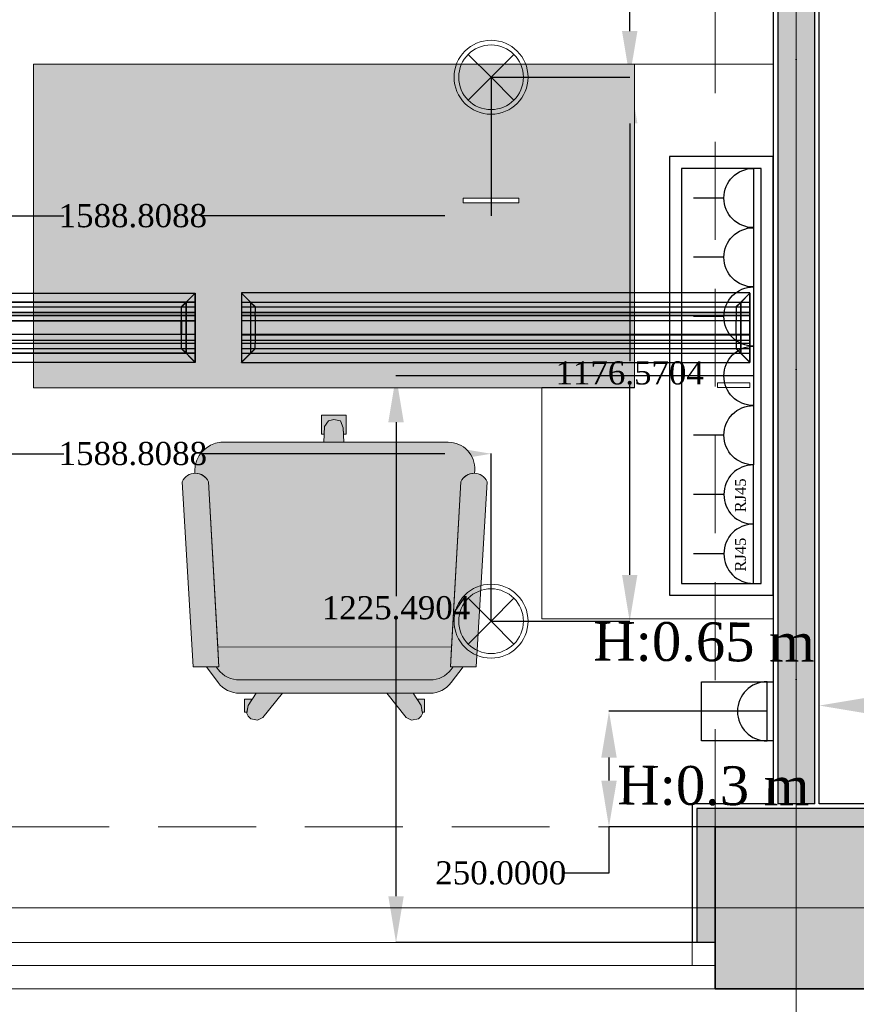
# Model space of a CAD drawing. Header units: inches. Extents: x -78787 to 29484, y -9517 to 23232.
# Tile 140 of 256: x 651 to 2461, y -6565 to -4436. Entities that reach past the tile are written whole.
import ezdxf
from ezdxf.enums import TextEntityAlignment as Align

# ---------------------------------------------------------------- set-up
doc = ezdxf.new("R2010")
doc.units = ezdxf.units.IN
doc.header["$MEASUREMENT"] = 0
doc.linetypes.add('Dot & Dashed', pattern=[670.277762, 317.5, -176.388889, 0, -176.388874])
doc.linetypes.add('Hidden', pattern=[317.5, 211.666667, -105.833333])
for name, color, linetype in [('- განათება', 7, 'Continuous'), ('- მექანიკური ნაწილი', 7, 'Continuous'), ('- საშტეფცელო როზეტები', 7, 'Continuous'), ('Edges', 7, 'Continuous'), ('New_Structural - Bearing', 7, 'Continuous'), ('Structural - Bearing', 7, 'Continuous'), ('Structural - Grid', 7, 'Continuous')]:
    doc.layers.add(name, color=color, linetype=linetype)
for name, color, linetype, lineweight in [('Archicad Windows_Pen_No__1', 7, 'Continuous', 13), ('New_2D Drafting - General_Pen_No__121', 255, 'Continuous', 0), ('New_2D Drafting - General_Pen_No__2', 8, 'Continuous', 15), ('New_Structural - Bearing_Pen_No__1', 7, 'Continuous', 13), ('Structural - Bearing_Pen_No__1', 7, 'Continuous', 13), ('Structural - Bearing_Pen_No__20', 1, 'Continuous', 0), ('Structural - Bearing_Pen_No__27', 7, 'Continuous', 35)]:
    doc.layers.add(name, color=color, linetype=linetype, lineweight=lineweight)
for name, color, linetype, lineweight, true_color in [('New_2D Drafting - General_Pen_No__161', 7, 'Continuous', 13, 0x6a6a6a), ('New_2D Drafting - General_Pen_No__81', 7, 'Continuous', 20, 0x6a6a6a), ('New_Interior - Lamp_Pen_No__77', 7, 'Continuous', 20, 0xffeb28), ('New_Structural - Bearing_Pen_No__255', 7, 'Continuous', 13, 0xe8e8e8), ('New_Structural - Bearing_Pen_No__5', 7, 'Continuous', 25, 0x40a5ff), ('New_Structural - Bearing_Pen_No__57', 7, 'Continuous', 25, 0xdcd214), ('Structural - Bearing_Pen_No__102', 7, 'Continuous', 13, 0xcccccc), ('Structural - Bearing_Pen_No__161', 7, 'Continuous', 13, 0x6a6a6a), ('Structural - Bearing_Pen_No__28', 7, 'Continuous', 35, 0xa80f02), ('Structural - Grid_Pen_No__81', 7, 'Continuous', 20, 0x6a6a6a)]:
    doc.layers.add(name, color=color, linetype=linetype, lineweight=lineweight, true_color=true_color)
doc.styles.add('GENERATED_STYLE_2', font='txt')
doc.styles.get("Standard").update_dxf_attribs({"font": 'arial.ttf'})
doc.dimstyles.get("Standard").update_dxf_attribs({"dimtxt": 0.18, "dimasz": 0.18, "dimexe": 0.18, "dimexo": 0.0625, "dimgap": 0.09, "dimtad": 0, "dimtih": 1, "dimtoh": 1, "dimdec": 4, "dimzin": 0, "dimdsep": 46, "dimtxsty": 'Standard', "dimcen": 0.09, "dimadec": 0, "dimazin": 0, "dimtfac": 1, "dimtdec": 4, "dimtofl": 0, "dimtmove": 0, "dimatfit": 3, "dimfxl": 1, "dimtolj": 1, "dimtzin": 0, "dimarcsym": 0})

# ---------------------------------------------------------------- blocks, each defined once
blk = doc.blocks.new('Slab_1', base_point=(-47183.8, 14488))
at = {"layer": 'Structural - Bearing_Pen_No__1', "color": 7, "linetype": 'Continuous', "lineweight": 13, "flags": 128}
blk.add_lwpolyline([(-47183.8, 14488), (1166.2, 14488), (1166.2, 32488), (-317.2, 32488), (-317.2, 39238), (-26465.1, 39238), (-29183.8, 32838), (-47183.8, 32838)], close=True, dxfattribs=at)
blk = doc.blocks.new('Horizontal Multi-Sash Window')
at = {"layer": 'Archicad Windows_Pen_No__1', "color": 7, "linetype": 'Continuous', "lineweight": 13}
for p, q in [((-2825, 0), (2825, 0)), ((991.7, 0), (2775, 0)), ((2775, -50), (2775, 0)), ((2775, 0), (2825, 0)), ((2825, 0), (2825, -50)), ((2825, 0), (2825, -50)), ((2775, -50), (991.7, -50)), ((2825, -50), (2775, -50)), ((2825, -50), (2825, -100)), ((-2825, -100), (2825, -100))]:
    blk.add_line(p, q, dxfattribs=at)
blk = doc.blocks.new('Wall_5', base_point=(1166.2, 14488))
at = {"layer": 'Structural - Bearing_Pen_No__27', "color": 7, "linetype": 'Continuous', "lineweight": 35}
for p, q in [((-23183.8, 14588), (-23183.8, 14538)), ((-23183.8, 14538), (-23183.8, 14488))]:
    blk.add_line(p, q, dxfattribs=at)
at = {"layer": 'Archicad Windows_Pen_No__1', "color": 7, "linetype": 'Continuous', "lineweight": 13, "zscale": 1000}
blk.add_blockref('Horizontal Multi-Sash Window', (-26008.8, 14588), dxfattribs=at)
blk = doc.blocks.new('Wall_66', base_point=(-23008.8, 14838))
at = {"layer": 'New_Structural - Bearing_Pen_No__57', "linetype": 'Continuous', "lineweight": 25, "true_color": 0xdcd214}
blk.add_hatch(color=52, dxfattribs=at).paths.add_polyline_path([(-22968.8, 14888), (-22968.8, 18439.9), (-23048.8, 18439.9), (-23048.8, 14888)])
at = {"layer": 'New_Structural - Bearing_Pen_No__1', "color": 7, "linetype": 'Continuous', "lineweight": 13, "flags": 128}
blk.add_lwpolyline([(-22968.8, 14888), (-23048.8, 14888)], dxfattribs=at)
at = {"layer": 'New_Structural - Bearing_Pen_No__5', "color": 161, "linetype": 'Continuous', "lineweight": 25, "true_color": 0x40a5ff}
for p, q in [((-23048.8, 18439.9), (-23048.8, 14888)), ((-22968.8, 14888), (-22968.8, 18439.9))]:
    blk.add_line(p, q, dxfattribs=at)
at = {"layer": 'New_Structural - Bearing_Pen_No__5', "color": 161, "linetype": 'Continuous', "lineweight": 25, "true_color": 0x40a5ff, "flags": 128}
for points in [[(-23058.8, 18439.9), (-23058.8, 14888)], [(-22958.8, 14888), (-22958.8, 18439.9)]]:
    blk.add_lwpolyline(points, dxfattribs=at)
blk = doc.blocks.new('Wall_120', base_point=(-23183.8, 14488))
at = {"layer": 'New_Structural - Bearing_Pen_No__255', "linetype": 'Continuous', "lineweight": 13, "true_color": 0xe8e8e8}
for points in [[(-23223.8, 14878), (-23183.8, 14838), (-23183.8, 14878)], [(-23223.8, 14838), (-23183.8, 14838), (-23223.8, 14878)], [(-23223.8, 14838), (-23223.8, 14588), (-23183.8, 14588), (-23183.8, 14838)]]:
    blk.add_hatch(color=254, dxfattribs=at).paths.add_polyline_path(points)
at = {"layer": 'New_Structural - Bearing_Pen_No__1', "color": 7, "linetype": 'Continuous', "lineweight": 13, "flags": 128}
for points in [[(-23233.8, 14888), (-23223.8, 14888)], [(-23223.8, 14588), (-23233.8, 14588)], [(-23183.8, 14588), (-23223.8, 14588)]]:
    blk.add_lwpolyline(points, dxfattribs=at)
at = {"layer": 'New_Structural - Bearing_Pen_No__5', "color": 161, "linetype": 'Continuous', "lineweight": 25, "true_color": 0x40a5ff}
for p, q in [((-23183.8, 14878), (-23223.8, 14878)), ((-23223.8, 14878), (-23223.8, 14838)), ((-23223.8, 14838), (-23223.8, 14588))]:
    blk.add_line(p, q, dxfattribs=at)
at = {"layer": 'New_Structural - Bearing_Pen_No__5', "color": 161, "linetype": 'Continuous', "lineweight": 25, "true_color": 0x40a5ff, "flags": 128}
blk.add_lwpolyline([(-23233.8, 14888), (-23233.8, 14588)], dxfattribs=at)
blk = doc.blocks.new('Wall_121', base_point=(-23183.8, 14838))
at = {"layer": 'New_Structural - Bearing_Pen_No__255', "linetype": 'Continuous', "lineweight": 13, "true_color": 0xe8e8e8}
for points in [[(-23183.8, 14878), (-23183.8, 14838), (-22833.8, 14838), (-22833.8, 14878)], [(-22833.8, 14838), (-22793.8, 14838), (-22793.8, 14878)], [(-22833.8, 14878), (-22833.8, 14838), (-22793.8, 14878)]]:
    blk.add_hatch(color=254, dxfattribs=at).paths.add_polyline_path(points)
at = {"layer": 'New_Structural - Bearing_Pen_No__1', "color": 7, "linetype": 'Continuous', "lineweight": 13, "flags": 128}
blk.add_lwpolyline([(-22783.8, 14888), (-22783.8, 14878)], dxfattribs=at)
at = {"layer": 'New_Structural - Bearing_Pen_No__5', "color": 161, "linetype": 'Continuous', "lineweight": 25, "true_color": 0x40a5ff}
for p, q in [((-23183.8, 14878), (-23223.8, 14878)), ((-22833.8, 14878), (-23183.8, 14878)), ((-22793.8, 14878), (-22833.8, 14878)), ((-22793.8, 14838), (-22793.8, 14878))]:
    blk.add_line(p, q, dxfattribs=at)
at = {"layer": 'New_Structural - Bearing_Pen_No__5', "color": 161, "linetype": 'Continuous', "lineweight": 25, "true_color": 0x40a5ff, "flags": 128}
for points in [[(-23058.8, 14888), (-23223.8, 14888)], [(-22968.8, 14888), (-23048.8, 14888)], [(-22783.8, 14888), (-22958.8, 14888)]]:
    blk.add_lwpolyline(points, dxfattribs=at)
blk = doc.blocks.new('Column_19', base_point=(-23008.8, 14663))
at = {"layer": 'Structural - Bearing_Pen_No__161', "linetype": 'Continuous', "lineweight": 0, "true_color": 0x6a6a6a}
blk.add_hatch(color=251, dxfattribs=at).paths.add_polyline_path([(-22833.8, 14488), (-22833.8, 14838), (-23183.8, 14838), (-23183.8, 14488)])
at = {"layer": 'Structural - Bearing_Pen_No__20', "color": 1, "linetype": 'Continuous', "lineweight": 0}
for p, q in [((-23008.8, 14743), (-23008.8, 14918)), ((-23088.8, 14663), (-23263.8, 14663)), ((-22928.8, 14663), (-22753.8, 14663)), ((-23008.8, 14583), (-23008.8, 14408))]:
    blk.add_line(p, q, dxfattribs=at)
blk.add_point((-23008.8, 14663), dxfattribs=at)
at = {"layer": 'Structural - Bearing_Pen_No__28', "color": 14, "linetype": 'Continuous', "lineweight": 35, "true_color": 0xa80f02, "flags": 128}
blk.add_lwpolyline([(-22833.8, 14488), (-22833.8, 14838), (-23183.8, 14838), (-23183.8, 14488)], close=True, dxfattribs=at)
blk = doc.blocks.new('Standard grid marker')
at = {"layer": 'Structural - Grid_Pen_No__81', "color": 251, "linetype": 'Continuous', "lineweight": 20, "true_color": 0x6a6a6a}
blk.add_line((1000, 0), (51328.1, 0), dxfattribs=at)
at = {"layer": 'Structural - Grid_Pen_No__81', "color": 251, "lineweight": 20, "true_color": 0x6a6a6a, "style": 'GENERATED_STYLE_2'}
for tag, p in [('AC_MarkerText_1_0', (-100, -144)), ('AC_MarkerText_1_1', (52428.1, -144))]:
    blk.add_attdef(tag, text='', height=100, rotation=180, dxfattribs=at).set_placement(p, align=Align.TOP_CENTER)
blk = doc.blocks.new('Standard grid marker_2')
at = {"layer": 'Structural - Grid_Pen_No__81', "color": 251, "linetype": 'Continuous', "lineweight": 20, "true_color": 0x6a6a6a}
blk.add_line((1000, 0), (27734.9, 0), dxfattribs=at)
at = {"layer": 'Structural - Grid_Pen_No__81', "color": 251, "lineweight": 20, "true_color": 0x6a6a6a, "style": 'GENERATED_STYLE_2'}
for tag, p in [('AC_MarkerText_1_0', (-1.5, -46.7)), ('AC_MarkerText_1_1', (28933.4, -46.7))]:
    blk.add_attdef(tag, text='', height=100, rotation=270, dxfattribs=at).set_placement(p, align=Align.TOP_CENTER)
blk = doc.blocks.new('Beam_5', base_point=(-23008.8, 14663))
at = {"layer": 'Structural - Bearing_Pen_No__102', "color": 254, "linetype": 'Dot & Dashed', "lineweight": 13, "true_color": 0xcccccc}
blk.add_line((-23008.8, 14663), (-23008.8, 39096.2), dxfattribs=at)
at = {"layer": 'Structural - Bearing_Pen_No__102', "color": 254, "linetype": 'Hidden', "lineweight": 13, "true_color": 0xcccccc}
blk.add_line((-23183.8, 14838), (-23183.8, 20488), dxfattribs=at)
blk = doc.blocks.new('Beam_10', base_point=(-47008.8, 14663))
at = {"layer": 'Structural - Bearing_Pen_No__102', "color": 254, "linetype": 'Hidden', "lineweight": 13, "true_color": 0xcccccc}
for p, q in [((-28833.8, 14838), (-23183.8, 14838)), ((-47183.8, 14488), (1166.2, 14488))]:
    blk.add_line(p, q, dxfattribs=at)
at = {"layer": 'Structural - Bearing_Pen_No__102', "color": 254, "linetype": 'Dot & Dashed', "lineweight": 13, "true_color": 0xcccccc}
blk.add_line((-47008.8, 14663), (991.2, 14663), dxfattribs=at)
blk = doc.blocks.new('- საშტეფცელო როზეტი IP22')
at = {"layer": '- საშტეფცელო როზეტები', "color": 5}
for p, q in [((8536.7, 3822.7), (8536.7, 3888.1)), ((8472.6, 3758.6), (8600.9, 3758.6))]:
    blk.add_line(p, q, dxfattribs=at)
blk.add_arc((8536.7, 3758.6), 64.1, 0, 180, dxfattribs=at)
blk = doc.blocks.new('socket')
at = {"layer": '- საშტეფცელო როზეტები', "color": 5}
for p, q in [((0, 64.1), (0, 129.5)), ((-64.1, 0), (64.1, 0))]:
    blk.add_line(p, q, dxfattribs=at)
blk.add_arc((0, 0), 64.1, 0, 180, dxfattribs=at)
at = {"layer": '- საშტეფცელო როზეტები', "color": 1, "insert": (-38.6, 40.2), "char_height": 23.657, "attachment_point": 1}
blk.add_mtext_dynamic_manual_height_columns('{\\fSylfaen|b0|i0|c0|p18;RJ45}', width=4.298, gutter_width=0.0538, heights=[0], dxfattribs=at)
blk = doc.blocks.new('1 ჩარჩო')
at = {"layer": '- საშტეფცელო როზეტები', "color": 5}
blk.add_lwpolyline([(7775.1, 3905.1), (7903.3, 3905.1), (7903.3, 3750.1), (7775.1, 3750.1)], close=True, dxfattribs=at)
blk = doc.blocks.new('lineardiffplan')
blk.add_lwpolyline([(393.1, 274.9), (1492.8, 274.9), (1492.8, 124.4), (393.1, 124.4)], close=True)
at = {"layer": 'Edges'}
for p, q in [((392.8, 274.9), (392.8, 274.6)), ((393.1, 274.9), (392.8, 274.9)), ((422.8, 244.9), (392.8, 274.9)), ((392.8, 274.6), (392.9, 274.5)), ((392.9, 125.2), (392.9, 274.5)), ((412.4, 255), (392.9, 274.5)), ((393.1, 274.9), (393.2, 274.8)), ((393.2, 274.8), (412.7, 255.3)), ((1462.8, 244.9), (1492.8, 274.9)), ((1472.9, 255.3), (1492.4, 274.8)), ((1473.2, 254.9), (1492.8, 274.5)), ((1492.4, 274.8), (1492.5, 274.9)), ((1492.8, 274.9), (1492.5, 274.9)), ((1492.8, 274.5), (1492.8, 274.9)), ((1492.8, 274.5), (1492.8, 274.5)), ((1492.8, 125.4), (1492.8, 274.5)), ((1492.8, 255.3), (392.9, 255.3)), ((392.9, 254.9), (1492.8, 254.9)), ((392.9, 244.9), (1492.8, 244.9)), ((412.4, 144.7), (412.4, 255)), ((412.8, 254.6), (412.4, 255)), ((412.7, 255.3), (413.1, 254.9)), ((412.8, 145.1), (412.8, 254.6)), ((412.8, 254.6), (422.8, 244.6)), ((413.1, 254.9), (423.1, 244.9)), ((422.8, 244.6), (422.8, 244.9)), ((422.8, 244.9), (423.1, 244.9)), ((422.8, 244.6), (422.8, 244.6)), ((422.8, 244.6), (422.8, 233.2)), ((423.1, 244.9), (423.1, 244.9)), ((1472.5, 254.9), (1462.5, 244.9)), ((1462.5, 244.9), (1462.5, 244.9)), ((1462.5, 244.9), (1462.8, 244.9)), ((1462.8, 244.9), (1462.9, 244.6)), ((1462.8, 244.5), (1462.9, 244.6)), ((1462.8, 233.2), (1462.8, 244.5)), ((1462.9, 244.6), (1472.8, 254.5)), ((1472.9, 255.3), (1472.5, 254.9)), ((1472.8, 254.5), (1473.2, 254.9)), ((1472.8, 254.5), (1472.8, 145.3)), ((1473.2, 144.9), (1473.2, 254.9)), ((392.9, 233.2), (1492.8, 233.2)), ((392.9, 233), (1492.8, 233)), ((392.9, 226.8), (1492.8, 226.8)), ((392.9, 226.5), (1492.8, 226.5)), ((392.9, 214.9), (1492.8, 214.9)), ((1492.8, 214.8), (392.9, 214.8)), ((422.4, 214.9), (422.3, 214.9)), ((422.8, 214.9), (422.4, 214.9)), ((422.8, 233), (422.8, 233.2)), ((422.8, 226.8), (422.8, 233)), ((422.8, 226.5), (422.8, 226.8)), ((422.8, 214.9), (422.8, 226.5)), ((422.8, 184.9), (422.8, 214.9)), ((423.2, 214.9), (422.8, 214.9)), ((423.2, 214.8), (422.8, 214.9)), ((423.2, 214.8), (423.2, 214.9)), ((423.2, 214.8), (423.2, 184.9)), ((1462.8, 214.9), (1462.4, 214.9)), ((1462.4, 214.9), (1462.4, 214.8)), ((1462.8, 214.9), (1462.4, 214.8)), ((1462.4, 184.9), (1462.4, 214.8)), ((1462.8, 233), (1462.8, 233.2)), ((1462.8, 226.8), (1462.8, 233)), ((1462.8, 226.5), (1462.8, 226.8)), ((1462.8, 214.9), (1462.8, 226.5)), ((1462.8, 214.9), (1462.8, 184.9)), ((1462.8, 214.9), (1463.2, 214.9)), ((1463.2, 214.9), (1463.3, 214.9)), ((1492.8, 184.9), (392.9, 184.9)), ((392.9, 173.2), (1492.8, 173.2)), ((392.9, 173), (1492.8, 173)), ((422.4, 184.9), (422.3, 184.9)), ((422.8, 184.9), (422.4, 184.9)), ((422.8, 184.9), (423.2, 184.9)), ((422.8, 173.2), (422.8, 184.9)), ((422.8, 173), (422.8, 173.2)), ((422.8, 173), (422.8, 166.8)), ((1462.4, 184.9), (1462.8, 184.9)), ((1462.8, 173.2), (1462.8, 184.9)), ((1463.2, 184.9), (1462.8, 184.9)), ((1462.8, 173), (1462.8, 173.2)), ((1462.8, 166.8), (1462.8, 173)), ((1463.2, 184.9), (1463.3, 184.9)), ((392.8, 124.9), (422.8, 154.9)), ((392.9, 166.8), (1492.8, 166.8)), ((392.9, 166.5), (1492.8, 166.5)), ((392.9, 154.9), (1492.8, 154.9)), ((412.8, 145.1), (422.8, 155.1)), ((423.1, 154.8), (413.1, 144.9)), ((422.8, 166.5), (422.8, 166.8)), ((422.8, 155.1), (422.8, 166.5)), ((422.8, 154.9), (422.8, 155.1)), ((422.8, 155.1), (422.8, 155.1)), ((423.1, 154.8), (422.8, 154.9)), ((423.1, 154.8), (423.1, 154.9)), ((1462.5, 154.8), (1462.4, 154.9)), ((1462.8, 154.9), (1462.5, 154.8)), ((1462.5, 154.8), (1472.4, 144.9)), ((1462.8, 166.5), (1462.8, 166.8)), ((1462.8, 155.3), (1462.8, 166.5)), ((1462.9, 155.2), (1462.8, 155.3)), ((1462.9, 155.2), (1462.8, 154.9)), ((1462.8, 154.9), (1492.8, 124.9)), ((1472.8, 145.3), (1462.9, 155.2)), ((1492.8, 144.9), (392.9, 144.9)), ((392.9, 125.2), (412.4, 144.7)), ((392.9, 144.5), (1492.8, 144.5)), ((412.7, 144.5), (393.2, 124.9)), ((412.8, 145.1), (412.4, 144.7)), ((412.7, 144.5), (413.1, 144.9)), ((1472.4, 144.9), (1472.8, 144.5)), ((1473.2, 144.9), (1472.8, 145.3)), ((1472.8, 144.5), (1492.4, 124.9)), ((1473.2, 144.9), (1492.8, 125.4)), ((392.9, 125.2), (392.8, 125.1)), ((392.8, 125.1), (392.8, 124.9)), ((392.8, 124.9), (393.1, 124.9)), ((393.2, 124.9), (393.1, 124.9)), ((1492.4, 124.9), (1492.8, 124.9)), ((1492.4, 124.9), (1492.4, 124.9)), ((1492.8, 125.3), (1492.8, 125.4)), ((1492.8, 124.9), (1492.8, 125.3))]:
    blk.add_line(p, q, dxfattribs=at)
blk = doc.blocks.new('Recessed Spot')
at = {"layer": 'New_Interior - Lamp_Pen_No__77', "color": 2, "linetype": 'Continuous', "lineweight": 20, "true_color": 0xffeb28}
for q in [(-49.5, 49.5), (49.5, 49.5), (-49.5, -49.5), (49.5, -49.5)]:
    blk.add_line((0, 0), q, dxfattribs=at)
at = {"layer": 'New_Interior - Lamp_Pen_No__77', "color": 2, "linetype": 'Continuous', "lineweight": 20, "true_color": 0xffeb28, "flags": 128}
blk.add_lwpolyline([(80, 0, 1), (-80, 0, 1)], format="xyb", close=True, dxfattribs=at)
at = {"layer": 'New_Interior - Lamp_Pen_No__77', "color": 2, "linetype": 'Continuous', "lineweight": 20, "true_color": 0xffeb28}
blk.add_circle((0, 0), 70, dxfattribs=at)
blk = doc.blocks.new('*D726')
at = {"layer": '- განათება', "color": 0, "lineweight": -2, "transparency": 16777216}
for p, q in [((1671, -3376.2), (1971, -3376.2)), ((1970.8, -3476.2), (1970.8, -3990.6)), ((1970.8, -4460.1), (1970.8, -4042)), ((1671, -4560.1), (1971, -4560.1))]:
    blk.add_line(p, q, dxfattribs=at)
at = {"layer": '- განათება', "color": 0, "transparency": 16777216}
for points in [[(1954.2, -3476.2), (1987.5, -3476.2), (1970.8, -3376.2)], [(1954.2, -4460.1), (1987.5, -4460.1), (1970.8, -4560.1)]]:
    blk.add_solid(points, dxfattribs=at)
at = {"layer": 'Defpoints', "color": 0, "transparency": 16777216}
for p in [(1670.9, -3376.2), (1970.8, -3376.2), (1670.9, -4560.1)]:
    blk.add_point(p, dxfattribs=at)
at = {"layer": '- განათება', "color": 0, "transparency": 16777216, "insert": (1970.8, -4016.3), "char_height": 50, "attachment_point": 5}
blk.add_mtext('\\A1;{\\fSylfaen|b0|i0|c0|p18;1183.8297}', dxfattribs=at)
blk = doc.blocks.new('*D727')
at = {"layer": '- განათება', "color": 0, "lineweight": -2, "transparency": 16777216}
for p, q in [((1671, -4560.1), (1971, -4560.1)), ((1970.8, -4660.1), (1970.8, -5174.4)), ((1970.8, -5636.6), (1970.8, -5225.8)), ((1671, -5736.6), (1971, -5736.6))]:
    blk.add_line(p, q, dxfattribs=at)
at = {"layer": '- განათება', "color": 0, "transparency": 16777216}
for points in [[(1954.2, -4660.1), (1987.5, -4660.1), (1970.8, -4560.1)], [(1954.2, -5636.6), (1987.5, -5636.6), (1970.8, -5736.6)]]:
    blk.add_solid(points, dxfattribs=at)
at = {"layer": 'Defpoints', "color": 0, "transparency": 16777216}
for p in [(1670.9, -4560.1), (1970.8, -4560.1), (1670.9, -5736.6)]:
    blk.add_point(p, dxfattribs=at)
at = {"layer": '- განათება', "color": 0, "transparency": 16777216, "insert": (1970.8, -5200.1), "char_height": 50, "attachment_point": 5}
blk.add_mtext('\\A1;{\\fSylfaen|b0|i0|c0|p18;1176.5704}', dxfattribs=at)
blk = doc.blocks.new('*D728')
at = {"layer": '- განათება', "color": 0, "lineweight": -2, "transparency": 16777216}
for p, q in [((82.1, -4560.1), (82.1, -4860.2)), ((1670.9, -4560.1), (1670.9, -4860.2)), ((182.1, -4860), (746.6, -4860)), ((1570.9, -4860), (1045.6, -4860))]:
    blk.add_line(p, q, dxfattribs=at)
at = {"layer": '- განათება', "color": 0, "transparency": 16777216}
for points in [[(182.1, -4843.3), (182.1, -4876.6), (82.1, -4860)], [(1570.9, -4843.3), (1570.9, -4876.6), (1670.9, -4860)]]:
    blk.add_solid(points, dxfattribs=at)
at = {"layer": 'Defpoints', "color": 0, "transparency": 16777216}
for p in [(82.1, -4560.1), (1670.9, -4560.1), (1670.9, -4860)]:
    blk.add_point(p, dxfattribs=at)
at = {"layer": '- განათება', "color": 0, "transparency": 16777216, "insert": (896.1, -4860), "char_height": 50, "attachment_point": 5}
blk.add_mtext('\\A1;{\\fSylfaen|b0|i0|c0|p18;1588.8088}', dxfattribs=at)
blk = doc.blocks.new('*D729')
at = {"layer": '- განათება', "color": 0, "lineweight": -2, "transparency": 16777216}
for p, q in [((82.1, -5736.6), (82.1, -5374.3)), ((182.1, -5374.5), (746.6, -5374.5)), ((1570.9, -5374.5), (1045.6, -5374.5)), ((1670.9, -5736.6), (1670.9, -5374.3))]:
    blk.add_line(p, q, dxfattribs=at)
at = {"layer": '- განათება', "color": 0, "transparency": 16777216}
for points in [[(182.1, -5357.8), (182.1, -5391.2), (82.1, -5374.5)], [(1570.9, -5357.8), (1570.9, -5391.2), (1670.9, -5374.5)]]:
    blk.add_solid(points, dxfattribs=at)
at = {"layer": 'Defpoints', "color": 0, "transparency": 16777216}
for p in [(1670.9, -5374.5), (82.1, -5736.6), (1670.9, -5736.6)]:
    blk.add_point(p, dxfattribs=at)
at = {"layer": '- განათება', "color": 0, "transparency": 16777216, "insert": (896.1, -5374.5), "char_height": 50, "attachment_point": 5}
blk.add_mtext('\\A1;{\\fSylfaen|b0|i0|c0|p18;1588.8088}', dxfattribs=at)
blk = doc.blocks.new('*D736')
at = {"layer": '- განათება', "color": 0, "lineweight": -2, "transparency": 16777216}
for p, q in [((3084.1, -5736.7), (3084.1, -5919.4)), ((2380.9, -6131.6), (2380.9, -5919.1)), ((2480.9, -5919.2), (2703.9, -5919.2)), ((2984.1, -5919.2), (2965.9, -5919.2))]:
    blk.add_line(p, q, dxfattribs=at)
at = {"layer": '- განათება', "color": 0, "transparency": 16777216}
for points in [[(2480.9, -5902.6), (2480.9, -5935.9), (2380.9, -5919.2)], [(2984.1, -5902.6), (2984.1, -5935.9), (3084.1, -5919.2)]]:
    blk.add_solid(points, dxfattribs=at)
at = {"layer": 'Defpoints', "color": 0, "transparency": 16777216}
for p in [(3084.1, -5736.6), (2380.9, -5919.2), (2380.9, -6131.6)]:
    blk.add_point(p, dxfattribs=at)
at = {"layer": '- განათება', "color": 0, "transparency": 16777216, "insert": (2834.9, -5919.2), "char_height": 50, "attachment_point": 5}
blk.add_mtext('\\A1;{\\fSylfaen|b0|i0|c0|p18;703.1191}', dxfattribs=at)
blk = doc.blocks.new('*D1213')
at = {"layer": '- საშტეფცელო როზეტები', "color": 0, "lineweight": -2, "transparency": 16777216}
for p, q in [((2267.9, -5931.6), (1925.8, -5931.6)), ((1926, -6031.6), (1926, -6081.6)), ((2160.9, -6181.6), (1925.8, -6181.6)), ((1926, -6181.6), (1926, -6281.6)), ((1926, -6281.6), (1826, -6281.6))]:
    blk.add_line(p, q, dxfattribs=at)
at = {"layer": '- საშტეფცელო როზეტები', "color": 0, "transparency": 16777216}
for points in [[(1909.4, -6031.6), (1942.7, -6031.6), (1926, -5931.6)], [(1909.4, -6081.6), (1942.7, -6081.6), (1926, -6181.6)]]:
    blk.add_solid(points, dxfattribs=at)
at = {"layer": 'Defpoints', "color": 0, "transparency": 16777216}
for p in [(1926, -5931.6), (2268, -5931.6), (2160.9, -6181.6)]:
    blk.add_point(p, dxfattribs=at)
at = {"layer": '- საშტეფცელო როზეტები', "color": 0, "transparency": 16777216, "insert": (1691.9, -6281.6), "char_height": 50, "attachment_point": 5}
blk.add_mtext('\\A1;{\\fSylfaen|b0|i0|c0|p18;250.0000}', dxfattribs=at)
blk = doc.blocks.new('*D1214')
at = {"layer": '- საშტეფცელო როზეტები', "color": 0, "lineweight": -2, "transparency": 16777216}
for p, q in [((2238.5, -5206.2), (1465.2, -5206.2)), ((1465.4, -5306.2), (1465.4, -5682.4)), ((1465.4, -6331.6), (1465.4, -5733.8)), ((2155.9, -6431.6), (1465.2, -6431.6))]:
    blk.add_line(p, q, dxfattribs=at)
at = {"layer": '- საშტეფცელო როზეტები', "color": 0, "transparency": 16777216}
for points in [[(1448.7, -5306.2), (1482.1, -5306.2), (1465.4, -5206.2)], [(1448.7, -6331.6), (1482.1, -6331.6), (1465.4, -6431.6)]]:
    blk.add_solid(points, dxfattribs=at)
at = {"layer": 'Defpoints', "color": 0, "transparency": 16777216}
for p in [(1465.4, -5206.2), (2238.6, -5206.2), (2155.9, -6431.6)]:
    blk.add_point(p, dxfattribs=at)
at = {"layer": '- საშტეფცელო როზეტები', "color": 0, "transparency": 16777216, "insert": (1465.4, -5708.1), "char_height": 50, "attachment_point": 5}
blk.add_mtext('\\A1;{\\fSylfaen|b0|i0|c0|p18;1225.4904}', dxfattribs=at)

msp = doc.modelspace()

# ---------------------------------------------------------------- hatches: boundary and pattern name
at = {"layer": '- განათება', "linetype": 'Continuous', "lineweight": 18, "true_color": 0xff9955}
msp.add_hatch(color=21, dxfattribs=at).paths.add_polyline_path([(1450.93152, -4881.64487, 1), (1210.93152, -4881.64487, 1)])
at = {"layer": 'New_2D Drafting - General_Pen_No__121', "linetype": 'Continuous', "lineweight": 0}
h = msp.add_hatch(color=255, dxfattribs=at)
h.paths.add_polyline_path([(680.93152, -5231.64487), (1980.93152, -5231.64487), (1980.93152, -4531.64486), (680.93152, -4531.64486)])
h.paths.add_polyline_path([(1730.93153, -4831.64486), (1610.93152, -4831.64486), (1610.93152, -4821.64487), (1730.93153, -4821.64487)], flags=0)
at = {"layer": 'New_2D Drafting - General_Pen_No__81', "linetype": 'Continuous', "lineweight": 0, "true_color": 0x353535}
for points in [[(1303.9951, -5332.15958), (1309.79777, -5332.15958), (1310.4739, -5315.25631), (1319.24145, -5303.56624), (1330.93152, -5300.64373), (1345.5441, -5303.56624), (1351.38913, -5318.17883), (1351.97167, -5332.15958), (1357.86793, -5332.15958), (1357.86793, -5291.02721), (1303.9951, -5291.02721)], [(1309.10021, -5349.59863), (1352.69829, -5349.59863), (1351.38913, -5318.17883), (1345.5441, -5303.56624), (1330.93152, -5300.64373), (1319.24145, -5303.56624), (1310.4739, -5315.25631)], [(1585.69147, -5792.67549), (1605.55964, -5435.04844, -0.3008761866), (1635.1441, -5416.81459), (1635.53325, -5409.80845, 0.4300301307), (1578.47275, -5349.59863), (1086.3128, -5349.59863, 0.3820752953), (1029.95854, -5411.37253), (1030.26109, -5416.81637, -0.3008724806), (1059.84512, -5435.05023), (1079.69987, -5792.43394)], [(1026.52663, -5835.31474), (1082.08215, -5835.31474), (1059.84512, -5435.05023, 0.6387631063), (1002.70228, -5435.05068)], [(1583.32273, -5835.31292), (1638.87844, -5835.31289), (1662.70248, -5435.04888, 0.6387631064), (1605.55964, -5435.04844)], [(1082.08215, -5835.31474), (1076.52708, -5835.31474), (1080.81236, -5841.02902, 0.2381607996), (1126.97955, -5863.88435), (1538.87844, -5863.88435, 0.2360732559), (1584.59341, -5841.02629), (1588.87844, -5835.31292), (1583.32273, -5835.31292), (1585.69147, -5792.67549), (1079.69987, -5792.43394)], [(1080.81207, -5869.60006, 0.2381395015), (1126.97446, -5892.45582), (1538.93559, -5892.45575, 0.235805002), (1584.59285, -5869.59846), (1610.307, -5835.31291), (1588.87844, -5835.31292), (1584.59341, -5841.02629, -0.2360732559), (1538.87844, -5863.88435), (1126.97955, -5863.88435, -0.2381607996), (1080.81236, -5841.02902), (1076.52708, -5835.31474), (1055.09806, -5835.31474)], [(1219.76635, -5892.4558), (1162.53526, -5892.45581), (1145.43756, -5918.87952), (1142.51505, -5936.41462), (1145.43756, -5942.25966), (1151.2826, -5948.10469), (1165.89518, -5951.02721), (1177.58525, -5945.18217)], [(1487.37202, -5945.18217), (1499.06209, -5951.02721), (1513.67467, -5948.10469), (1519.5197, -5942.25966), (1522.44222, -5936.41462), (1519.5197, -5918.87952), (1502.42197, -5892.45575), (1445.19089, -5892.45576)], [(1137.8734, -5933.49211), (1143.00213, -5933.49211), (1145.43756, -5918.87952), (1153.94725, -5905.7282), (1137.8734, -5905.7282)], [(1519.5197, -5918.87952), (1521.95513, -5933.49211), (1527.08386, -5933.49211), (1527.08386, -5905.7282), (1511.01002, -5905.7282)]]:
    msp.add_hatch(color=250, dxfattribs=at).paths.add_polyline_path(points)

# ---------------------------------------------------------------- linework, layer by layer
at = {"layer": '- საშტეფცელო როზეტები', "color": 5}
for points in [[(2056.99321, -4731.52955), (2056.99321, -5680.77937), (2280.93152, -5680.77937), (2280.93152, -4731.52955)], [(2082.68379, -4757.22013), (2082.68379, -5655.08879), (2255.24094, -5655.08879), (2255.24094, -4757.22013)]]:
    msp.add_lwpolyline(points, close=True, dxfattribs=at)
at = {"layer": 'New_2D Drafting - General_Pen_No__161', "color": 251, "linetype": 'Continuous', "lineweight": 13, "true_color": 0x6a6a6a, "flags": 128}
for points in [[(680.93152, -5231.64487), (1980.93152, -5231.64487), (1980.93152, -4531.64486), (680.93152, -4531.64486)], [(2280.93152, -5731.42773), (2280.93152, -4531.64486), (1980.93152, -4531.64486), (1980.93152, -5231.42773), (1780.93152, -5231.42773), (1780.93152, -5731.42773)], [(1730.93153, -4831.64486), (1610.93152, -4831.64486), (1610.93152, -4821.64487), (1730.93153, -4821.64487)], [(2230.93152, -5221.42773), (2230.93152, -5231.42773), (2160.93152, -5231.42773), (2160.93152, -5221.42773)], [(2230.93152, -5221.42773), (2230.93152, -5231.42773), (2160.93152, -5231.42773), (2160.93152, -5221.42773)], [(1303.9951, -5332.15958), (1309.79777, -5332.15958), (1310.4739, -5315.25631), (1319.24145, -5303.56624), (1330.93152, -5300.64373), (1345.5441, -5303.56624), (1351.38913, -5318.17883), (1351.97167, -5332.15958), (1357.86793, -5332.15958), (1357.86793, -5291.02721), (1303.9951, -5291.02721)], [(1309.10021, -5349.59863), (1352.69829, -5349.59863), (1351.38913, -5318.17883), (1345.5441, -5303.56624), (1330.93152, -5300.64373), (1319.24145, -5303.56624), (1310.4739, -5315.25631)], [(1219.76635, -5892.4558), (1162.53526, -5892.45581), (1145.43756, -5918.87952), (1142.51505, -5936.41462), (1145.43756, -5942.25966), (1151.2826, -5948.10469), (1165.89518, -5951.02721), (1177.58525, -5945.18217)], [(1487.37202, -5945.18217), (1499.06209, -5951.02721), (1513.67467, -5948.10469), (1519.5197, -5942.25966), (1522.44222, -5936.41462), (1519.5197, -5918.87952), (1502.42197, -5892.45575), (1445.19089, -5892.45576)], [(1137.8734, -5933.49211), (1143.00213, -5933.49211), (1145.43756, -5918.87952), (1153.94725, -5905.7282), (1137.8734, -5905.7282)], [(1519.5197, -5918.87952), (1521.95513, -5933.49211), (1527.08386, -5933.49211), (1527.08386, -5905.7282), (1511.01002, -5905.7282)]]:
    msp.add_lwpolyline(points, close=True, dxfattribs=at)
for points in [[(1585.69147, -5792.67549), (1605.55964, -5435.04844, -0.3008761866), (1635.1441, -5416.81459), (1635.53325, -5409.80845, 0.4300301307), (1578.47275, -5349.59863), (1086.3128, -5349.59863, 0.3820752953), (1029.95854, -5411.37253), (1030.26109, -5416.81637, -0.3008724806), (1059.84512, -5435.05023), (1079.69987, -5792.43394)], [(1026.52663, -5835.31474), (1082.08215, -5835.31474), (1059.84512, -5435.05023, 0.6387631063), (1002.70228, -5435.05068)], [(1583.32273, -5835.31292), (1638.87844, -5835.31289), (1662.70248, -5435.04888, 0.6387631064), (1605.55964, -5435.04844)], [(1082.08215, -5835.31474), (1076.52708, -5835.31474), (1080.81236, -5841.02902, 0.2381607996), (1126.97955, -5863.88435), (1538.87844, -5863.88435, 0.2360732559), (1584.59341, -5841.02629), (1588.87844, -5835.31292), (1583.32273, -5835.31292), (1585.69147, -5792.67549), (1079.69987, -5792.43394)], [(1080.81207, -5869.60006, 0.2381395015), (1126.97446, -5892.45582), (1538.93559, -5892.45575, 0.235805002), (1584.59285, -5869.59846), (1610.307, -5835.31291), (1588.87844, -5835.31292), (1584.59341, -5841.02629, -0.2360732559), (1538.87844, -5863.88435), (1126.97955, -5863.88435, -0.2381607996), (1080.81236, -5841.02902), (1076.52708, -5835.31474), (1055.09806, -5835.31474)]]:
    msp.add_lwpolyline(points, format="xyb", close=True, dxfattribs=at)
at = {"layer": 'New_2D Drafting - General_Pen_No__2', "color": 8, "linetype": 'Continuous', "lineweight": 15, "flags": 128}
msp.add_lwpolyline([(27781.76404, -7816.57065), (27781.76404, 17918.35514), (26505.93152, 17918.35514), (26505.93152, -6531.64486), (-21544.06848, -6531.64486), (-21544.06848, -7816.57065)], close=True, dxfattribs=at)

# ---------------------------------------------------------------- block references
at = {"layer": '- განათება', "color": 2, "linetype": 'Continuous', "lineweight": 20, "true_color": 0xffeb28, "zscale": 1000}
for p in [(1670.93152, -4560.0683), (1670.93152, -5736.63867)]:
    msp.add_blockref('Recessed Spot', p, dxfattribs=at)
at = {"layer": '- მექანიკური ნაწილი', "xscale": -1, "rotation": 180}
msp.add_blockref('lineardiffplan', (738.08532, -4902.07052), dxfattribs=at)
at = {"layer": '- მექანიკური ნაწილი'}
msp.add_blockref('lineardiffplan', (-461.63184, -5301.78474), dxfattribs=at)
at = {"layer": '- საშტეფცელო როზეტები', "xscale": -1, "rotation": 90}
for p in [(5997.15365, 3715.38799), (5997.15365, 3587.12104), (5997.15365, 3458.85409), (5997.15365, 3330.58714), (5997.15365, 3202.32019)]:
    msp.add_blockref('- საშტეფცელო როზეტი IP22', p, dxfattribs=at)
at = {"layer": '- საშტეფცელო როზეტები', "rotation": 90}
for name, p in [('socket', (2238.59667, -5462.68836)), ('socket', (2238.59667, -5590.95532)), ('1 ჩარჩო', (6030.994, -13770.85253)), ('- საშტეფცელო როზეტი IP22', (6026.51735, -14468.38646))]:
    msp.add_blockref(name, p, dxfattribs=at)
at = {"layer": 'New_Structural - Bearing', "color": 7, "lineweight": 35}
for name, p in [('Wall_66', (2330.93152, -6181.64486)), ('Wall_120', (2155.93152, -6531.64486)), ('Wall_121', (2155.93152, -6181.64486))]:
    msp.add_blockref(name, p, dxfattribs=at)
at = {"layer": 'Structural - Bearing', "color": 7, "linetype": 'Continuous', "lineweight": 13}
msp.add_blockref('Slab_1', (-21844.06848, -6531.64486), dxfattribs=at)
at = {"layer": 'Structural - Bearing', "color": 254, "lineweight": 13, "true_color": 0xcccccc}
for name, p in [('Beam_5', (2330.93152, -6356.64486)), ('Beam_10', (-21669.06848, -6356.64486))]:
    msp.add_blockref(name, p, dxfattribs=at)
at = {"layer": 'Structural - Bearing', "color": 14, "lineweight": 35, "true_color": 0xa80f02}
msp.add_blockref('Column_19', (2330.93152, -6356.64486), dxfattribs=at)
at = {"layer": 'Structural - Bearing', "color": 7, "lineweight": 35}
msp.add_blockref('Wall_5', (26505.93152, -6531.64486), dxfattribs=at)
at = {"layer": 'Structural - Grid', "color": 8, "linetype": 'Continuous', "lineweight": 15, "zscale": 1000}
for name, p, rotation in [('Standard grid marker_2', (2330.93152, -9316.57065), 90), ('Standard grid marker', (29284.00379, -6356.64486), 180)]:
    msp.add_blockref(name, p, dxfattribs=dict(at, rotation=rotation))

# ---------------------------------------------------------------- texts
at = {"layer": '- საშტეფცელო როზეტები', "color": 5, "char_height": 83.9644685, "attachment_point": 3, "rotation": 359.68932566}
for s, insert in [('{\\fSylfaen|b0|i0|c0|p18;H:0.65 m}', (2371.39743, -5740.45675)), ('{\\fSylfaen|b0|i0|c0|p18;H:0.3 m}', (2359.88403, -6051.43253))]:
    msp.add_mtext_dynamic_manual_height_columns(s, width=710.9466492, gutter_width=1.70068, heights=[0], dxfattribs=dict(at, insert=insert))

# ---------------------------------------------------------------- dimensions: what is measured, and where the dimension line sits
at = {"layer": '- განათება', "color": 1}
for base, p1, p2, angle, picture, middle in [((1970.83891, -3376.23858), (1670.93152, -4560.0683), (1670.93152, -3376.23858), 90, '*D726', (1970.83891, -4016.27817)), ((1970.83891, -4560.0683), (1670.93152, -5736.63867), (1670.93152, -4560.0683), 90, '*D727', (1970.83891, -5200.10789)), ((2380.93152, -5919.24508), (3084.05065, -5736.63867), (2380.93152, -6131.64486), 180, '*D736', (2834.89872, -5919.24508))]:
    dim = msp.add_linear_dim(base=base, p1=p1, p2=p2, angle=angle, text='{\\fSylfaen|b0|i0|c0|p18;<>}', dimstyle='Standard', override={"dimtxt": 50, "dimasz": 100}, dxfattribs=at)
    dim.commit()
    dim.dimension.update_dxf_attribs({"geometry": picture, "text_midpoint": middle, "dimtype": 160})
for base, p1, p2, picture, middle in [((1670.93152, -4859.97569), (82.1227, -4560.0683), (1670.93152, -4560.0683), '*D728', (896.08118, -4859.97569)), ((1670.93152, -5374.5), (82.1227, -5736.63867), (1670.93152, -5736.63867), '*D729', (896.08118, -5374.5))]:
    dim = msp.add_linear_dim(base=base, p1=p1, p2=p2, text='{\\fSylfaen|b0|i0|c0|p18;<>}', dimstyle='Standard', override={"dimtxt": 50, "dimasz": 100}, dxfattribs=at)
    dim.commit()
    dim.dimension.update_dxf_attribs({"geometry": picture, "text_midpoint": middle, "dimtype": 160})
at = {"layer": '- საშტეფცელო როზეტები', "color": 1}
for base, p1, p2, picture, middle in [((1465.39101, -5206.15446), (2155.93152, -6431.64486), (2238.59667, -5206.15446), '*D1214', (1465.39101, -5708.08385)), ((1926.01939, -5931.64486), (2160.93152, -6181.64486), (2267.96037, -5931.64486), '*D1213', (1691.85296, -6281.64486))]:
    dim = msp.add_linear_dim(base=base, p1=p1, p2=p2, angle=90, text='{\\fSylfaen|b0|i0|c0|p18;<>}', dimstyle='Standard', override={"dimtxt": 50, "dimasz": 100}, dxfattribs=at)
    dim.commit()
    dim.dimension.update_dxf_attribs({"geometry": picture, "text_midpoint": middle, "dimtype": 160})

doc.saveas('drawing.dxf')
